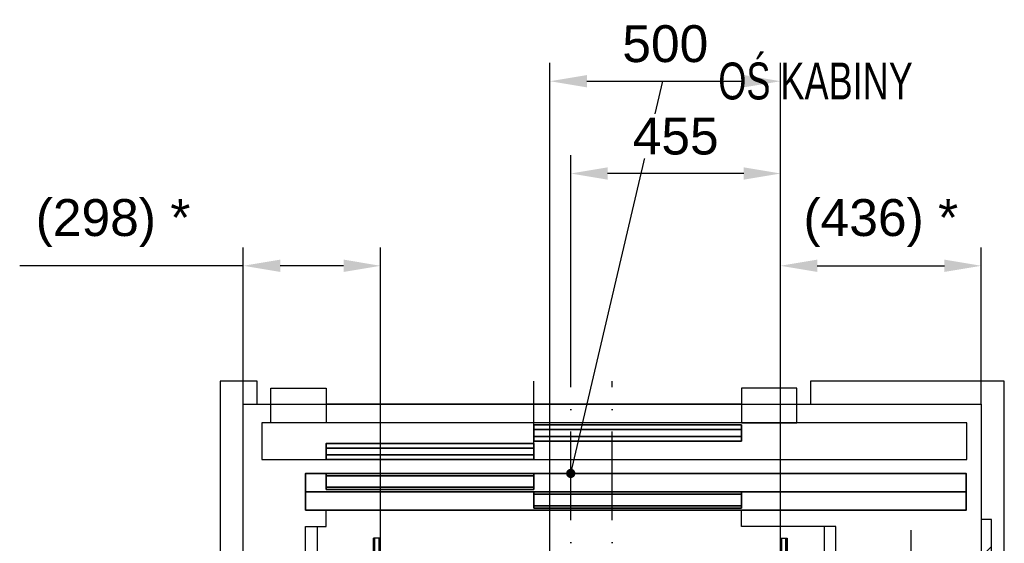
# Model space of a CAD drawing. Header units: millimetres. Extents: x 0 to 25777, y 0 to 11880.
# Tile 28 of 31: x 6805 to 8940, y 8683 to 9817. Entities that reach past the tile are written whole.
import ezdxf

# ---------------------------------------------------------------- set-up
doc = ezdxf.new("R2010")
doc.units = ezdxf.units.MM
doc.header["$LTSCALE"] = 16
doc.header["$PDSIZE"] = -3
doc.linetypes.add('ACAD_ISO10W100', pattern=[18, 12, -3, 0, -3])
for name, color, linetype in [('Cars', 2, 'Continuous'), ('CONT_35', 2, 'Continuous'), ('CONT_70', 4, 'Continuous'), ('DASHD_25', 1, 'ACAD_ISO10W100'), ('DIM_35', 7, 'Continuous'), ('HATCH_35', 2, 'Continuous'), ('TEXT_35', 2, 'Continuous')]:
    doc.layers.add(name, color=color, linetype=linetype)
doc.layers.add('Centerline', color=1, linetype='ACAD_ISO10W100', lineweight=25)
doc.layers.add('Doors', color=2, linetype='Continuous', lineweight=35)
doc.styles.add('Arial', font='arial.ttf')
doc.styles.add('Text0.7_Arial', font='arial.ttf', dxfattribs={"width": 0.7})
doc.dimstyles.new('KONE_mm', dxfattribs={"dimscale": 40, "dimtxt": 2, "dimasz": 2, "dimexe": 1, "dimexo": 0, "dimgap": 1, "dimtad": 1, "dimdec": 0, "dimrnd": 0.01, "dimzin": 0, "dimdsep": 46, "dimtxsty": 'Arial', "dimsah": 1, "dimcen": 0, "dimclrd": 256, "dimclre": 256, "dimclrt": 256, "dimadec": 1, "dimazin": 2, "dimtfac": 1, "dimtdec": 0, "dimtmove": 0, "dimatfit": 3, "dimfxl": 1, "dimtolj": 1, "dimtzin": 0, "dimarcsym": 0})

# ---------------------------------------------------------------- blocks, each defined once
blk = doc.blocks.new('*U1276')
at = {"layer": 'Cars', "ltscale": 20}
for p, q in [((-575, -700), (-575, 700)), ((575, -700), (575, 700))]:
    blk.add_line(p, q, dxfattribs=at)
at = {"layer": 'Cars'}
for p, q in [((-550, 700), (-550, -700)), ((550, -700), (550, 700))]:
    blk.add_line(p, q, dxfattribs=at)
for points in [[(-575, 700), (-530, 700), (-530, 735)], [(575, 700), (370, 700), (370, 735)], [(-575, -700), (-530, -700), (-530, -735)], [(575, -700), (370, -700), (370, -735)]]:
    blk.add_lwpolyline(points, dxfattribs=at)
at = {"layer": 'Centerline'}
blk.add_line((-550, -100), (550, -100), dxfattribs=at)
blk = doc.blocks.new('*U1283')
at = {"layer": 'Doors', "lineweight": 35}
for p, q in [((450, 75), (0, 75)), ((0, 75), (0, 40)), ((450, 40), (450, 75)), ((0, 35), (-450, 35)), ((-450, 35), (-450, 0)), ((0, 40), (450, 40)), ((0, 0), (0, 35)), ((-450, 0), (0, 0))]:
    blk.add_line(p, q, dxfattribs=at)
for points in [[(0, 70), (450, 70)], [(0, 45), (450, 45)], [(-450, 30), (0, 30)], [(-450, 5), (0, 5)]]:
    blk.add_lwpolyline(points, dxfattribs=at)
blk = doc.blocks.new('*U1284')
at = {"layer": 'Doors', "lineweight": 35}
blk.add_line((-495, 0), (937, 0), dxfattribs=at)
blk.add_lwpolyline([(-495, 40), (937, 40), (937, -40), (-495, -40)], close=True, dxfattribs=at)
blk = doc.blocks.new('*U1286')
at = {"layer": 'Cars'}
for p, q in [((-424.5, -675), (-424.5, 675)), ((-424.5, -675), (-424.5, 675)), ((-415.5, -675), (-415.5, 675)), ((-415.5, -675), (-415.5, 675)), ((457.5, -675), (457.5, 675)), ((457.5, -675), (457.5, 675)), ((466.5, -675), (466.5, 675)), ((466.5, -675), (466.5, 675))]:
    blk.add_line(p, q, dxfattribs=at)
for points in [[(-427.5, -675), (-412.5, -675), (-412.5, 675), (-427.5, 675)], [(-427.5, 675), (-427.5, 675), (-427.5, -675), (-427.5, -675)], [(-427.5, -675), (-412.5, -675), (-412.5, 675), (-427.5, 675)], [(-427.5, 675), (-427.5, 675), (-427.5, -675), (-427.5, -675)], [(469.5, -675), (454.5, -675), (454.5, 675), (469.5, 675)], [(469.5, -675), (454.5, -675), (454.5, 675), (469.5, 675)], [(469.5, 675), (469.5, 675), (469.5, -675), (469.5, -675)], [(469.5, 675), (469.5, 675), (469.5, -675), (469.5, -675)]]:
    blk.add_lwpolyline(points, close=True, dxfattribs=at)
blk = doc.blocks.new('*U1292')
at = {"layer": 'Doors'}
blk.add_line((-450, 0), (450, 0), dxfattribs=at)
for points in [[(0, 85), (0, 120), (-450, 120), (-450, 85)], [(450, 45), (450, 80), (0, 80), (0, 45)]]:
    blk.add_lwpolyline(points, close=True, dxfattribs=at)
for points in [[(-450, 110), (0, 110)], [(-450, 95), (0, 95)], [(0, 70), (450, 70)], [(0, 55), (450, 55)]]:
    blk.add_lwpolyline(points, dxfattribs=at)
blk = doc.blocks.new('*U1301')
at = {"layer": 'CONT_35'}
for p, q in [((-590, 40), (938.5, 40)), ((-590, -40), (-590, 40)), ((-590, -40), (-590, 40)), ((938.5, 40), (938.5, -40)), ((938.5, -40), (-590, -40))]:
    blk.add_line(p, q, dxfattribs=at)
blk = doc.blocks.new('*U1296')
at = {"layer": 'CONT_35'}
for p, q in [((-450, 40), (-570, 40)), ((-570, 40), (-570, -35)), ((-450, -35), (-450, 40)), ((450, 40), (570, 40)), ((450, -35), (450, 40)), ((570, 40), (570, -35)), ((-570, -35), (-450, -35)), ((570, -35), (450, -35))]:
    blk.add_line(p, q, dxfattribs=at)
blk = doc.blocks.new('*D1373')
at = {"layer": 'Defpoints', "color": 0, "transparency": 16777216}
for p in [(8455, 9684), (7955, 8622), (8455, 8622)]:
    blk.add_point(p, dxfattribs=at)
at = {"layer": 'DIM_35', "lineweight": -2, "transparency": 16777216}
for p, q in [((7955, 8622), (7955, 9724)), ((8455, 8622), (8455, 9724)), ((8035, 9684), (8375, 9684))]:
    blk.add_line(p, q, dxfattribs=at)
at = {"layer": 'DIM_35', "transparency": 16777216}
for points in [[(8035, 9697.4), (8035, 9670.7), (7955, 9684)], [(8375, 9697.4), (8375, 9670.7), (8455, 9684)]]:
    blk.add_solid(points, dxfattribs=at)
at = {"layer": 'DIM_35', "transparency": 16777216, "insert": (8205, 9764.9), "char_height": 80, "attachment_point": 5, "style": 'Arial', "bg_fill": 3, "box_fill_scale": 1.1, "bg_fill_color": 256, "bg_fill_true_color": 13158600, "bg_fill_transparency": 0}
blk.add_mtext('\\A1;500', dxfattribs=at)
blk = doc.blocks.new('_DotSmall')
at = {"color": 0, "linetype": 'ByBlock', "const_width": 0.5}
blk.add_lwpolyline([(-0.0625, 0, 1), (0.0625, 0, 1)], format="xyb", close=True, dxfattribs=at)
blk = doc.blocks.new('*D1374')
at = {"layer": 'Defpoints', "color": 0, "transparency": 16777216}
for p in [(8000, 9484), (8000, 9034), (8455, 8622)]:
    blk.add_point(p, dxfattribs=at)
at = {"layer": 'DIM_35', "lineweight": -2, "transparency": 16777216}
for p, q in [((8000, 9034), (8000, 9524)), ((8455, 8622), (8455, 9524)), ((8375, 9484), (8080, 9484))]:
    blk.add_line(p, q, dxfattribs=at)
at = {"layer": 'DIM_35', "transparency": 16777216}
for points in [[(8080, 9497.4), (8080, 9470.7), (8000, 9484)], [(8375, 9497.4), (8375, 9470.7), (8455, 9484)]]:
    blk.add_solid(points, dxfattribs=at)
at = {"layer": 'DIM_35', "transparency": 16777216, "insert": (8227.5, 9564.7), "char_height": 80, "attachment_point": 5, "style": 'Arial', "bg_fill": 3, "box_fill_scale": 1.1, "bg_fill_color": 256, "bg_fill_true_color": 13158600, "bg_fill_transparency": 0}
blk.add_mtext('\\A1;455', dxfattribs=at)
blk = doc.blocks.new('*D1375')
at = {"layer": 'Defpoints', "color": 0, "transparency": 16777216}
for p in [(7290, 9284), (7290, 8984), (7587.5, 8694)]:
    blk.add_point(p, dxfattribs=at)
at = {"layer": 'DIM_35', "lineweight": -2, "transparency": 16777216}
for p, q in [((7290, 8984), (7290, 9324)), ((7587.5, 8694), (7587.5, 9324)), ((7290, 9284), (6805.3, 9284)), ((7507.5, 9284), (7370, 9284))]:
    blk.add_line(p, q, dxfattribs=at)
at = {"layer": 'DIM_35', "transparency": 16777216}
for points in [[(7370, 9297.4), (7370, 9270.7), (7290, 9284)], [(7507.5, 9297.4), (7507.5, 9270.7), (7587.5, 9284)]]:
    blk.add_solid(points, dxfattribs=at)
at = {"layer": 'DIM_35', "transparency": 16777216, "insert": (7007.6, 9376.5), "char_height": 80, "attachment_point": 5, "style": 'Arial', "bg_fill": 3, "box_fill_scale": 1.1, "bg_fill_color": 256, "bg_fill_true_color": 13158600, "bg_fill_transparency": 0}
blk.add_mtext('\\A1;(298) *', dxfattribs=at)
blk = doc.blocks.new('*D1376')
at = {"layer": 'Defpoints', "color": 0, "transparency": 16777216}
for p in [(8890, 9284), (8890, 8984), (8454.5, 8694)]:
    blk.add_point(p, dxfattribs=at)
at = {"layer": 'DIM_35', "lineweight": -2, "transparency": 16777216}
for p, q in [((8454.5, 8694), (8454.5, 9324)), ((8890, 8984), (8890, 9324)), ((8534.5, 9284), (8810, 9284))]:
    blk.add_line(p, q, dxfattribs=at)
at = {"layer": 'DIM_35', "transparency": 16777216}
for points in [[(8534.5, 9297.4), (8534.5, 9270.7), (8454.5, 9284)], [(8810, 9297.4), (8810, 9270.7), (8890, 9284)]]:
    blk.add_solid(points, dxfattribs=at)
at = {"layer": 'DIM_35', "transparency": 16777216, "insert": (8672.2, 9376.5), "char_height": 80, "attachment_point": 5, "style": 'Arial', "bg_fill": 3, "box_fill_scale": 1.1, "bg_fill_color": 256, "bg_fill_true_color": 13158600, "bg_fill_transparency": 0}
blk.add_mtext('\\A1;(436) *', dxfattribs=at)
blk = doc.blocks.new('SH_Walls0')
at = {"layer": 'HATCH_35'}
h = blk.add_hatch(dxfattribs=at)
h.set_pattern_fill('ANSI31', color=256, scale=20)
h.set_pattern_definition([(45, (0, -865), (-44.9013, 44.9013), [])])
h.paths.add_polyline_path([(-710, -200), (-732, -200), (-732, 200), (-710, 200)])
h.paths.add_polyline_path([(890, -185), (912, -185), (912, 815), (890, 815)])
at = {"layer": 'CONT_70'}
for p, q in [((-710, 1065), (890, 1065)), ((-710, -865), (890, -865))]:
    blk.add_line(p, q, dxfattribs=at)
for points in [[(-760, -915), (-680, -915), (-680, -865), (-710, -865), (-710, 1065), (-710, 1065), (-710, 1065), (-680, 1065), (-680, 1115)], [(-680, 1115), (-760, 1115), (-760, -915)], [(520, 1115), (520, 1065), (890, 1065), (890, 1065), (890, 1065), (890, -865), (520, -865), (520, -915), (890, -915), (940, -915), (940, 1115), (520, 1115)]]:
    blk.add_lwpolyline(points, dxfattribs=at)
for points in [[(890, -185), (912, -185), (912, 815), (890, 815)], [(-710, -200), (-732, -200), (-732, 200), (-710, 200)]]:
    blk.add_lwpolyline(points, close=True, dxfattribs=at)
at = {"layer": 'DASHD_25'}
for p, q in [((0, -915), (0, 1115)), ((90, -915), (90, 1115)), ((737, 792), (737, 12)), ((598.5, 402), (875.5, 402)), ((-760, 0), (940, 0))]:
    blk.add_line(p, q, dxfattribs=at)

msp = doc.modelspace()

# ---------------------------------------------------------------- linework, layer by layer
at = {"layer": 'DASHD_25'}
msp.add_line((7920, 8884), (7920, 9034), dxfattribs=at)

# ---------------------------------------------------------------- block references
at = {"layer": 'Cars', "xscale": -1, "rotation": 180}
msp.add_blockref('*U1284', (7920, 8794), dxfattribs=at)
at = {"layer": 'Cars', "yscale": -1}
msp.add_blockref('*U1283', (7920, 8834), dxfattribs=at)
at = {"layer": 'Cars'}
for name in ['*U1276', '*U1286']:
    msp.add_blockref(name, (8000, 8019), dxfattribs=at)
at = {"layer": 'Doors', "xscale": -1, "rotation": 180}
for name, p in [('*U1296', (7920, 8984)), ('*U1292', (7920, 8984)), ('*U1301', (7920, 8904))]:
    msp.add_blockref(name, p, dxfattribs=at)

# ---------------------------------------------------------------- leaders
at = {"layer": 'TEXT_35', "annotation_type": 0, "has_hookline": 1, "hookline_direction": 0, "text_width": 417.3}
msp.add_leader([(8000, 8834), (8200, 9684), (8280, 9684)], dimstyle='KONE_mm', override={"dimtad": 0, "dimldrblk": 'DotSmall', "dimtfill": 1}, dxfattribs=at)

# ---------------------------------------------------------------- next in the draw order: texts
at = {"layer": 'TEXT_35', "insert": (8320, 9684), "char_height": 80, "attachment_point": 4, "style": 'Text0.7_Arial', "bg_fill": 3, "box_fill_scale": 1.1, "bg_fill_color": 256, "bg_fill_true_color": 13158600, "bg_fill_transparency": 0}
msp.add_mtext('OŚ KABINY', dxfattribs=at)

# ---------------------------------------------------------------- next in the draw order: dimensions: what is measured, and where the dimension line sits
at = {"layer": 'DIM_35'}
dim = msp.add_linear_dim(base=(7290, 9284.0404976), p1=(7587.5, 8694.0404976), p2=(7290, 8984.0404976), text='(<>) *', dimstyle='KONE_mm', override={"dimldrblk": 'DotSmall', "dimtfill": 1}, dxfattribs=at)
dim.commit()
dim.dimension.update_dxf_attribs({"geometry": '*D1375', "text_midpoint": (7007.6261937, 9376.4825167)})

# ---------------------------------------------------------------- next in the draw order: dimensions: what is measured, and where the dimension line sits
dim = msp.add_linear_dim(base=(8455, 9684), p1=(7955, 8622), p2=(8455, 8622), dimstyle='KONE_mm', override={"dimldrblk": 'DotSmall', "dimtfill": 1}, dxfattribs=at)
dim.commit()
dim.dimension.update_dxf_attribs({"geometry": '*D1373', "text_midpoint": (8205, 9764.9)})

# ---------------------------------------------------------------- next in the draw order: dimensions: what is measured, and where the dimension line sits
dim = msp.add_linear_dim(base=(8000, 9484), p1=(8455, 8622), p2=(8000, 9034), dimstyle='KONE_mm', override={"dimldrblk": 'DotSmall', "dimtfill": 1}, dxfattribs=at)
dim.commit()
dim.dimension.update_dxf_attribs({"geometry": '*D1374', "text_midpoint": (8227.5, 9564.7)})

# ---------------------------------------------------------------- next in the draw order: dimensions: what is measured, and where the dimension line sits
dim = msp.add_linear_dim(base=(8890, 9284.0404976), p1=(8454.5, 8694.0404976), p2=(8890, 8984.0404976), text='(<>) *', dimstyle='KONE_mm', override={"dimldrblk": 'DotSmall', "dimtfill": 1}, dxfattribs=at)
dim.commit()
dim.dimension.update_dxf_attribs({"geometry": '*D1376', "text_midpoint": (8672.25, 9376.4825167)})

# ---------------------------------------------------------------- next in the draw order: block references
msp.add_blockref('SH_Walls0', (8000, 7919))

doc.saveas('drawing.dxf')
